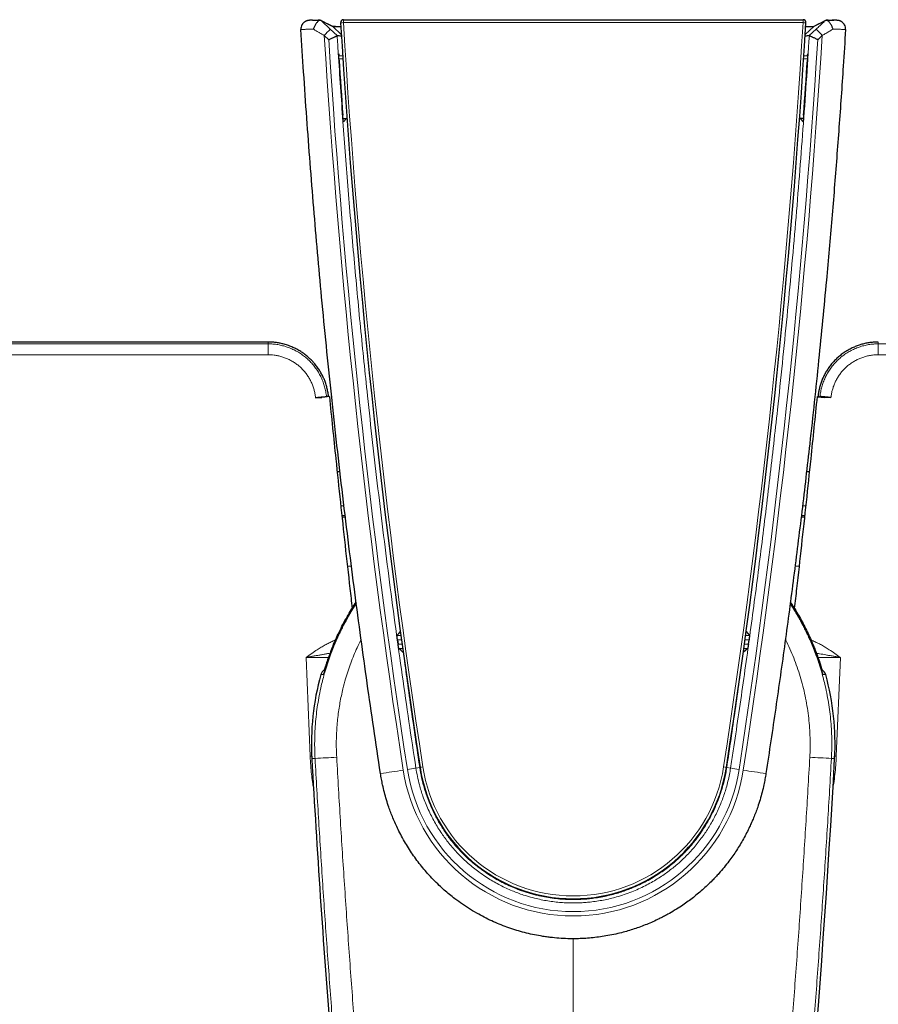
# Model space of a CAD drawing. Header units: millimetres. Extents: x 8 to 791, y 12 to 1717.
# Tile 16 of 256: x 386 to 445, y 788 to 857. Entities that reach past the tile are written whole.
import ezdxf

# ---------------------------------------------------------------- set-up
doc = ezdxf.new("R2010")
doc.units = ezdxf.units.MM

msp = doc.modelspace()

# ---------------------------------------------------------------- linework, layer by layer
at = {"color": 7, "linetype": 'Continuous', "lineweight": 30}
for p, q in [((408.133, 857.104), (440.166, 857.104)), ((441.929, 857.067), (441.784, 857.067)), ((407.389, 856.634), (407.985, 856.074)), ((440.91, 856.634), (440.313, 856.073)), ((441.266, 856.818), (440.91, 856.634)), ((407.694, 855.991), (407.694, 855.991)), ((440.606, 855.991), (440.605, 855.991)), ((408.078, 854.576), (407.812, 854.558)), ((440.487, 854.558), (440.221, 854.576)), ((408.105, 850.217), (408.376, 850.215)), ((408.337, 850.215), (408.126, 849.989)), ((440.194, 850.217), (439.923, 850.215)), ((440.173, 849.989), (439.962, 850.215)), ((406.188, 830.724), (406.605, 830.765)), ((406.605, 830.765), (406.632, 830.768)), ((441.694, 830.765), (441.667, 830.768)), ((442.111, 830.724), (441.694, 830.765)), ((407.691, 825.604), (407.889, 825.604)), ((440.412, 825.604), (440.608, 825.604)), ((408.256, 822.501), (408.023, 822.501)), ((440.276, 822.501), (440.045, 822.502)), ((411.898, 813.857), (411.94, 813.551)), ((436.359, 813.551), (436.401, 813.857)), ((407.268, 813.106), (407.263, 813.094)), ((407.28, 813.136), (407.269, 813.106)), ((407.521, 813.594), (407.507, 813.561)), ((407.521, 813.594), (407.521, 813.594)), ((440.788, 813.57), (440.778, 813.594)), ((440.779, 813.594), (440.778, 813.594)), ((441.03, 813.106), (441.013, 813.148)), ((441.032, 813.104), (441.031, 813.106)), ((407.084, 812.465), (407.064, 812.409)), ((407.151, 812.672), (407.151, 812.672)), ((441.148, 812.672), (441.148, 812.672)), ((441.149, 812.673), (441.167, 812.611)), ((441.238, 812.402), (441.21, 812.479)), ((406.552, 811.437), (406.552, 811.437)), ((441.747, 811.437), (441.747, 811.437))]:
    msp.add_line(p, q, dxfattribs=at)
at = {"color": 8, "linetype": 'Continuous', "lineweight": 0}
for p, q in [((408.133, 857.104), (408.133, 856.902)), ((440.166, 856.902), (408.133, 856.902)), ((440.166, 857.104), (440.166, 856.902)), ((407.208, 856.447), (407.694, 855.991)), ((407.413, 856.611), (407.951, 856.611)), ((440.347, 856.611), (440.886, 856.611)), ((440.605, 855.991), (441.091, 856.447)), ((407.109, 855.711), (406.797, 856.005)), ((441.502, 856.005), (441.19, 855.711)), ((408.091, 854.386), (407.823, 854.368)), ((440.476, 854.368), (440.208, 854.386)), ((406.185, 830.755), (406.188, 830.724)), ((442.114, 830.755), (442.111, 830.724)), ((407.947, 823.198), (408.171, 823.199)), ((440.129, 823.199), (440.352, 823.198)), ((408.266, 822.422), (408.032, 822.421)), ((440.268, 822.422), (440.035, 822.422)), ((408.69, 819.005), (408.408, 819.005)), ((439.891, 819.005), (439.61, 819.005)), ((411.86, 814.157), (412.14, 814.157)), ((412.18, 813.857), (411.898, 813.857)), ((436.401, 813.857), (436.12, 813.857)), ((436.16, 814.157), (436.439, 814.157)), ((407.507, 813.56), (407.521, 813.594)), ((411.94, 813.551), (412.221, 813.551)), ((412.264, 813.251), (411.984, 813.251)), ((436.315, 813.251), (436.034, 813.251)), ((436.076, 813.551), (436.359, 813.551)), ((440.789, 813.57), (440.778, 813.594)), ((405.524, 812.631), (405.814, 805.747)), ((442.775, 812.631), (442.485, 805.747)), ((405.919, 805.751), (405.814, 805.747)), ((406.154, 805.596), (405.928, 805.583)), ((442.145, 805.596), (442.371, 805.583)), ((442.38, 805.751), (442.485, 805.747)), ((413.183, 804.922), (413.446, 804.963)), ((435.116, 804.922), (434.853, 804.963)), ((424.15, 793.018), (424.15, 770.197))]:
    msp.add_line(p, q, dxfattribs=at)
at = {"color": 7, "linetype": 'Continuous', "lineweight": 30, "flags": 128}
for points in [[(406.552, 857.066), (406.572, 857.055), (406.71, 856.984), (406.986, 856.842), (407.389, 856.634)], [(440.91, 856.634), (440.944, 856.652), (441.082, 856.723), (441.358, 856.865), (441.748, 857.066)], [(405.279, 856.806), (405.262, 856.78), (405.242, 856.745)], [(407.389, 856.634), (407.355, 856.652), (407.217, 856.723), (407.033, 856.818)], [(407.993, 855.954), (407.97, 855.957), (407.898, 855.966), (407.826, 855.975), (407.757, 855.983), (407.694, 855.991)], [(440.605, 855.991), (440.593, 855.99), (440.521, 855.981), (440.449, 855.972), (440.377, 855.963), (440.306, 855.954), (440.305, 855.954)], [(407.153, 830.82), (406.832, 830.788), (406.632, 830.768)], [(411.86, 814.157), (411.985, 814.3), (412.103, 814.436)], [(436.197, 814.435), (436.314, 814.3), (436.439, 814.157)], [(412.304, 812.973), (412.149, 813.108), (411.984, 813.251)], [(436.315, 813.251), (436.151, 813.108), (435.995, 812.973)], [(407.13, 812.6), (407.132, 812.607), (407.15, 812.673)]]:
    msp.add_lwpolyline(points, dxfattribs=at)
at = {"color": 8, "linetype": 'Continuous', "lineweight": 0, "flags": 128}
for points in [[(443.021, 856.804), (443.037, 856.78), (443.057, 856.746)], [(406.761, 811.515), (406.754, 811.499), (406.732, 811.438)], [(441.539, 811.515), (441.545, 811.499), (441.567, 811.438)]]:
    msp.add_lwpolyline(points, dxfattribs=at)
at = {"color": 7, "linetype": 'Continuous', "lineweight": 30}
for centre, radius, start, end in [((408.133, 856.904), 0.2, 90, 183.45489), ((975.505, 891.158), 568.605, 183.45489, 188.71871), ((-127.206, 891.158), 568.605, 351.28129, 356.54511), ((440.166, 856.904), 0.2, 356.54511, 90), ((405.769, 856.458), 0.6, 151.4113, 183.48327), ((442.53, 856.458), 0.6, 356.51673, 28.59909), ((424.15, 806.604), 18.05, 146.94714, 160.35412), ((424.15, 806.604), 18.05, 19.64584, 33.03624), ((407.033, 811.304), 0.5, 112.18783, 164.61324), ((441.266, 811.304), 0.5, 15.37589, 67.74985), ((424.15, 806.604), 18.25, 164.64479, 183.20743), ((424.15, 806.604), 18.25, 356.79257, 15.3552), ((1289.101, 855.075), 884.558, 183.20743, 184.459042), ((-440.802, 855.075), 884.558, 353.538066, 356.79257), ((424.15, 806.604), 10.803, 188.71871, 351.28129)]:
    msp.add_arc(centre, radius, start, end, dxfattribs=at)
at = {"color": 8, "linetype": 'Continuous', "lineweight": 0}
for centre, radius, start, end in [((407.837, 860.989), 4.098, 271.35841, 274.15299), ((975.505, 891.155), 568.405, 183.45489, 188.71871), ((-127.206, 891.155), 568.405, 351.28129, 356.54511), ((440.462, 860.989), 4.098, 265.84701, 268.64159), ((388.748, 873.172), 24.909, 316.43448, 317.82339), ((459.551, 873.172), 24.909, 222.17661, 223.56552), ((975.505, 891.161), 569.793, 183.53744, 188.72044), ((975.505, 891.196), 569.502, 183.57229, 188.72303), ((-127.206, 891.196), 569.502, 351.27697, 356.42771), ((-127.206, 891.161), 569.793, 351.27956, 356.46256), ((267.249, 833.856), 135.641, 359.95133, 0.27192), ((581.05, 833.856), 135.641, 179.72808, 180.04867), ((407.321, 813.067), 0.0661, 89.75, 143.7442), ((440.978, 813.067), 0.066, 36.12212, 90.26927), ((402.57, 890.352), 84.832, 272.42152, 273.4406), ((445.729, 890.352), 84.832, 266.5594, 267.57848), ((405.056, 849.297), 45.11, 277.209, 279.23871), ((424.15, 806.591), 11.989, 188.72044, 351.27956), ((410.12, 821.934), 17.285, 278.2165, 280.20807), ((424.15, 806.6), 11.694, 188.72303, 351.27697), ((413.549, 804.986), 0.105, 192.60366, 229.47106), ((412.993, 809.071), 4.132, 276.64137, 279.40977), ((424.15, 806.602), 10.603, 188.71871, 351.28129), ((435.306, 809.071), 4.132, 260.59023, 263.35863), ((434.75, 804.986), 0.105, 310.52894, 347.39634), ((438.179, 821.934), 17.285, 259.79193, 261.7835), ((443.243, 849.297), 45.11, 260.76129, 262.791)]:
    msp.add_arc(centre, radius, start, end, dxfattribs=at)
at = {"color": 7, "linetype": 'Continuous', "lineweight": 30}
for centre, major_axis, ratio, start_param, end_param in [((975.505, 963.852), (0, 582.487), 0.992182, 1.759271, 1.759546), ((980.513, 891.158), (573.871, 0), 0.999962, 3.205881, 3.212615), ((-132.214, 891.158), (573.871, 0), 0.999962, 6.212163, 6.218897), ((-127.206, 963.852), (0, 582.487), 0.992182, 4.523639, 4.523914)]:
    msp.add_ellipse(centre, major_axis=major_axis, ratio=ratio, start_param=start_param, end_param=end_param, dxfattribs=at)
for points, knots in [([(405.974, 857.064), (405.972, 857.064), (405.951, 857.064), (405.917, 857.063), (405.872, 857.062), (405.832, 857.062), (405.797, 857.061), (405.77, 857.06), (405.748, 857.059), (405.73, 857.058), (405.712, 857.056), (405.693, 857.054), (405.669, 857.05), (405.639, 857.045), (405.601, 857.035), (405.557, 857.02), (405.51, 857), (405.462, 856.975), (405.414, 856.943), (405.368, 856.906), (405.325, 856.863), (405.286, 856.815), (405.259, 856.776), (405.246, 856.751), (405.243, 856.745)], [0, 0, 0, 0, 0.007004, 0.078276, 0.150906, 0.22536, 0.302555, 0.385626, 0.439628, 0.476129, 0.498819, 0.520989, 0.543374, 0.569671, 0.603037, 0.643074, 0.686159, 0.731824, 0.779753, 0.829261, 0.879811, 0.93105, 0.982755, 1, 1, 1, 1]), ([(405.974, 857.064), (405.972, 857.064), (405.951, 857.064), (405.917, 857.063), (405.872, 857.062), (405.832, 857.062), (405.797, 857.061), (405.77, 857.06), (405.748, 857.059), (405.73, 857.058), (405.712, 857.056), (405.693, 857.054), (405.669, 857.05), (405.648, 857.047), (405.635, 857.043), (405.631, 857.042)], [0, 0, 0, 0, 0.01213, 0.135301, 0.260817, 0.389485, 0.522891, 0.666453, 0.759777, 0.822858, 0.862069, 0.900384, 0.939067, 0.984514, 1, 1, 1, 1]), ([(405.983, 857.064), (405.983, 857.064), (406.014, 857.064), (406.098, 857.065), (406.226, 857.066), (406.367, 857.067), (406.465, 857.067), (406.515, 857.067)], [0, 0, 0, 0, 0.00478, 0.261247, 0.525133, 0.759761, 1, 1, 1, 1]), ([(406.515, 857.067), (406.501, 857.066), (406.472, 857.063), (406.423, 857.039), (406.371, 857.001), (406.318, 856.95), (406.263, 856.885), (406.21, 856.808), (406.158, 856.722), (406.112, 856.632), (406.073, 856.541), (406.05, 856.48), (406.04, 856.447), (406.039, 856.445)], [0, 0, 0, 0, 0.097384, 0.197672, 0.29503, 0.395073, 0.495037, 0.597737, 0.700696, 0.806516, 0.898405, 0.992252, 1, 1, 1, 1]), ([(406.515, 857.067), (406.465, 857.067), (406.416, 857.067), (406.37, 857.067), (406.37, 857.067)], [0, 0, 0, 0, 0.988119, 1, 1, 1, 1]), ([(406.515, 857.067), (406.523, 857.067), (406.541, 857.066), (406.55, 857.066), (406.551, 857.066), (406.552, 857.066)], [0, 0, 0, 0, 0.404757, 0.822514, 1, 1, 1, 1]), ([(441.748, 857.066), (441.749, 857.066), (441.752, 857.066), (441.767, 857.067), (441.78, 857.067), (441.784, 857.067)], [0, 0, 0, 0, 0.405877, 0.822432, 1, 1, 1, 1]), ([(442.26, 856.445), (442.259, 856.447), (442.249, 856.479), (442.226, 856.54), (442.187, 856.63), (442.141, 856.721), (442.09, 856.807), (442.036, 856.884), (441.982, 856.949), (441.928, 857.001), (441.877, 857.039), (441.828, 857.063), (441.799, 857.066), (441.784, 857.067)], [0, 0, 0, 0, 0.007748, 0.09964, 0.193485, 0.296452, 0.402263, 0.502239, 0.604927, 0.702301, 0.802328, 0.899731, 1, 1, 1, 1]), ([(441.784, 857.067), (441.833, 857.067), (441.93, 857.067), (442.071, 857.066), (442.2, 857.065), (442.285, 857.064), (442.318, 857.064), (442.319, 857.064)], [0, 0, 0, 0, 0.232603, 0.470765, 0.725019, 0.986623, 1, 1, 1, 1]), ([(442.22, 857.065), (442.214, 857.065), (442.208, 857.065), (442.2, 857.065), (442.199, 857.065)], [0, 0, 0, 0, 0.918945, 1, 1, 1, 1]), ([(442.321, 857.064), (442.316, 857.064), (442.293, 857.064), (442.261, 857.064), (442.233, 857.065), (442.226, 857.065)], [0, 0, 0, 0, 0.1860084, 0.8027655, 1, 1, 1, 1]), ([(442.668, 857.042), (442.661, 857.044), (442.644, 857.048), (442.622, 857.052), (442.601, 857.054), (442.585, 857.056), (442.57, 857.058), (442.556, 857.058), (442.54, 857.059), (442.519, 857.06), (442.491, 857.061), (442.453, 857.062), (442.41, 857.063), (442.366, 857.063), (442.334, 857.064), (442.321, 857.064)], [0, 0, 0, 0, 0.034439, 0.073627, 0.108014, 0.142012, 0.179321, 0.224473, 0.285199, 0.378499, 0.517596, 0.645928, 0.782213, 0.9115, 1, 1, 1, 1]), ([(443.056, 856.745), (443.05, 856.755), (443.036, 856.783), (443.006, 856.824), (442.969, 856.868), (442.929, 856.907), (442.887, 856.941), (442.844, 856.97), (442.8, 856.995), (442.757, 857.014), (442.716, 857.029), (442.679, 857.04), (442.647, 857.047), (442.622, 857.052), (442.601, 857.054), (442.585, 857.056), (442.57, 857.058), (442.556, 857.058), (442.54, 857.059), (442.519, 857.06), (442.491, 857.061), (442.453, 857.062), (442.41, 857.063), (442.367, 857.063), (442.337, 857.064), (442.326, 857.064)], [0, 0, 0, 0, 0.0294635, 0.0785621, 0.1264318, 0.1730051, 0.2181804, 0.2618112, 0.303681, 0.3434452, 0.3804825, 0.4136404, 0.4415627, 0.4645195, 0.4846635, 0.5045792, 0.5264353, 0.5528853, 0.5884588, 0.6431145, 0.7245978, 0.7997751, 0.8796118, 0.9553482, 1, 1, 1, 1]), ([(410.717, 804.544), (410.557, 805.599), (410.239, 807.696), (409.785, 810.838), (409.345, 813.995), (408.92, 817.18), (408.498, 820.489), (408.083, 823.898), (407.675, 827.429), (407.294, 830.92), (406.939, 834.368), (406.62, 837.661), (406.328, 840.866), (406.061, 843.987), (405.81, 847.113), (405.575, 850.271), (405.36, 853.374), (405.231, 855.434), (405.17, 856.422)], [0, 0, 0, 0, 0.061311, 0.121906, 0.182501, 0.244537, 0.306573, 0.374248, 0.441926, 0.510934, 0.576059, 0.641183, 0.70112, 0.761057, 0.821221, 0.881386, 0.943082, 1, 1, 1, 1]), ([(407.573, 856.628), (407.541, 856.629), (407.468, 856.63), (407.401, 856.632), (407.393, 856.633), (407.389, 856.634)], [0, 0, 0, 0, 0.279229, 0.638993, 1, 1, 1, 1]), ([(407.415, 856.632), (407.435, 856.631), (407.475, 856.63), (407.594, 856.628), (407.753, 856.626), (407.875, 856.625), (407.949, 856.624), (407.95, 856.624)], [0, 0, 0, 0, 0.239315, 0.492372, 0.745062, 0.996779, 1, 1, 1, 1]), ([(443.129, 856.422), (443.076, 855.569), (442.935, 853.297), (442.678, 849.606), (442.352, 845.351), (442.053, 841.795), (441.777, 838.727), (441.533, 836.144), (441.252, 833.313), (440.953, 830.44), (440.654, 827.712), (440.364, 825.17), (440.087, 822.833), (439.803, 820.519), (439.513, 818.229), (439.214, 815.943), (438.907, 813.661), (438.59, 811.38), (438.263, 809.1), (437.928, 806.821), (437.697, 805.303), (437.582, 804.544)], [0, 0, 0, 0, 0.049097, 0.130888, 0.21268, 0.294359, 0.336023, 0.389742, 0.443461, 0.4996, 0.555739, 0.601213, 0.646687, 0.690967, 0.735248, 0.779367, 0.823486, 0.867613, 0.911739, 0.95587, 1, 1, 1, 1]), ([(440.348, 856.624), (440.35, 856.624), (440.425, 856.625), (440.548, 856.626), (440.706, 856.628), (440.824, 856.63), (440.865, 856.631), (440.884, 856.632)], [0, 0, 0, 0, 0.006186, 0.257261, 0.509159, 0.761305, 1, 1, 1, 1]), ([(407.109, 855.711), (407.111, 855.712), (407.139, 855.725), (407.194, 855.751), (407.277, 855.79), (407.362, 855.831), (407.444, 855.87), (407.517, 855.905), (407.578, 855.934), (407.628, 855.958), (407.664, 855.976), (407.688, 855.988), (407.692, 855.99), (407.694, 855.991)], [0, 0, 0, 0, 0.006087, 0.09535, 0.186059, 0.293032, 0.402694, 0.502926, 0.605659, 0.702867, 0.80269, 0.899904, 1, 1, 1, 1]), ([(441.19, 855.711), (441.188, 855.712), (441.16, 855.726), (441.105, 855.751), (441.022, 855.791), (440.937, 855.831), (440.854, 855.87), (440.782, 855.905), (440.72, 855.934), (440.671, 855.958), (440.634, 855.976), (440.611, 855.988), (440.607, 855.99), (440.606, 855.991)], [0, 0, 0, 0, 0.006088, 0.096078, 0.186064, 0.294394, 0.4027, 0.504197, 0.605665, 0.704192, 0.802694, 0.901353, 1, 1, 1, 1]), ([(407.828, 854.291), (407.826, 854.312), (407.824, 854.353), (407.82, 854.411), (407.817, 854.465), (407.814, 854.521), (407.811, 854.575), (407.808, 854.63), (407.806, 854.676), (407.805, 854.706), (407.805, 854.72), (407.806, 854.718), (407.806, 854.717)], [0, 0, 0, 0, 0.068367, 0.139151, 0.207438, 0.27736, 0.375664, 0.476759, 0.611502, 0.750065, 0.874001, 1, 1, 1, 1]), ([(440.493, 854.717), (440.493, 854.718), (440.494, 854.72), (440.494, 854.695), (440.492, 854.654), (440.49, 854.606), (440.487, 854.55), (440.484, 854.496), (440.481, 854.439), (440.477, 854.373), (440.473, 854.322), (440.472, 854.291)], [0, 0, 0, 0, 0.16208, 0.328888, 0.45129, 0.576662, 0.665531, 0.756521, 0.82652, 0.898356, 1, 1, 1, 1]), ([(408.126, 849.989), (408.126, 849.99), (408.125, 849.994), (408.121, 850.024), (408.117, 850.067), (408.113, 850.113), (408.109, 850.165), (408.105, 850.217), (408.101, 850.271), (408.097, 850.325), (408.093, 850.381), (408.09, 850.417), (408.089, 850.436)], [0, 0, 0, 0, 0.164364, 0.333514, 0.444464, 0.557942, 0.642483, 0.729131, 0.798009, 0.868764, 0.933415, 1, 1, 1, 1]), ([(440.21, 850.436), (440.209, 850.417), (440.206, 850.379), (440.202, 850.323), (440.198, 850.269), (440.194, 850.215), (440.19, 850.163), (440.185, 850.109), (440.181, 850.061), (440.177, 850.021), (440.174, 849.993), (440.173, 849.99), (440.173, 849.989)], [0, 0, 0, 0, 0.067267, 0.136728, 0.203974, 0.273053, 0.359821, 0.449083, 0.567666, 0.68959, 0.842762, 1, 1, 1, 1]), ([(402.886, 834.628), (402.601, 834.628), (402.023, 834.628), (401.142, 834.628), (400.236, 834.628), (399.305, 834.628), (398.349, 834.628), (397.367, 834.628), (396.325, 834.628), (395.22, 834.628), (394.052, 834.627), (392.854, 834.627), (391.624, 834.627), (390.364, 834.627), (389.074, 834.627), (387.752, 834.627), (386.4, 834.626), (385.017, 834.626), (383.613, 834.626), (382.186, 834.626), (380.739, 834.626), (379.261, 834.625), (377.745, 834.625), (376.189, 834.625), (374.594, 834.624), (372.968, 834.624), (371.311, 834.624), (369.634, 834.623), (367.937, 834.623), (366.22, 834.623), (364.474, 834.622), (362.686, 834.622), (360.855, 834.621), (358.981, 834.621), (357.077, 834.621), (355.142, 834.62), (353.176, 834.619), (351.179, 834.619), (349.837, 834.619), (349.161, 834.618)], [0, 0, 0, 0, 0.015917, 0.032305, 0.049166, 0.066499, 0.084303, 0.10258, 0.121329, 0.142497, 0.164237, 0.186548, 0.20943, 0.232883, 0.256908, 0.281503, 0.306669, 0.332407, 0.358716, 0.385111, 0.412056, 0.439553, 0.467601, 0.496724, 0.526419, 0.556685, 0.587522, 0.618931, 0.650334, 0.682289, 0.714795, 0.747851, 0.782151, 0.817024, 0.852471, 0.888493, 0.925088, 0.962257, 1, 1, 1, 1]), ([(407.094, 830.814), (407.087, 830.886), (407.069, 831.047), (407.02, 831.303), (406.948, 831.585), (406.858, 831.858), (406.753, 832.118), (406.635, 832.362), (406.495, 832.608), (406.331, 832.855), (406.154, 833.086), (405.968, 833.298), (405.776, 833.49), (405.566, 833.674), (405.336, 833.848), (405.088, 834.01), (404.82, 834.159), (404.535, 834.292), (404.232, 834.407), (403.941, 834.493), (403.667, 834.555), (403.412, 834.596), (403.151, 834.623), (402.975, 834.627), (402.886, 834.628)], [0, 0, 0, 0, 0.03458, 0.078383, 0.125231, 0.174989, 0.216768, 0.260185, 0.305665, 0.353306, 0.402912, 0.44557, 0.489238, 0.533942, 0.580129, 0.627817, 0.676983, 0.727586, 0.77957, 0.832868, 0.873666, 0.915135, 0.957251, 1, 1, 1, 1]), ([(445.413, 834.628), (445.316, 834.626), (445.122, 834.622), (444.834, 834.59), (444.551, 834.539), (444.274, 834.47), (444.005, 834.384), (443.727, 834.276), (443.444, 834.141), (443.16, 833.979), (442.894, 833.799), (442.646, 833.602), (442.417, 833.388), (442.206, 833.16), (442.014, 832.919), (441.841, 832.668), (441.689, 832.41), (441.558, 832.146), (441.448, 831.877), (441.356, 831.603), (441.285, 831.328), (441.233, 831.065), (441.213, 830.893), (441.205, 830.814)], [0, 0, 0, 0, 0.04682, 0.093327, 0.139503, 0.185317, 0.230726, 0.275687, 0.328984, 0.381502, 0.433186, 0.484, 0.534139, 0.584108, 0.63369, 0.682632, 0.730699, 0.777855, 0.824639, 0.870984, 0.916748, 0.961802, 1, 1, 1, 1]), ([(406.185, 830.755), (406.228, 830.76), (406.313, 830.769), (406.439, 830.779), (406.558, 830.791), (406.667, 830.8), (406.764, 830.808), (406.845, 830.815), (406.909, 830.819), (406.936, 830.82), (406.95, 830.82)], [0, 0, 0, 0, 0.124787, 0.249393, 0.374194, 0.499265, 0.624645, 0.749863, 0.874877, 1, 1, 1, 1]), ([(407.095, 830.814), (407.094, 830.816), (407.091, 830.818), (407.072, 830.821), (407.043, 830.822), (407.003, 830.822), (406.968, 830.821), (406.95, 830.82)], [0, 0, 0, 0, 0.217194, 0.411539, 0.606418, 0.802933, 1, 1, 1, 1]), ([(407.153, 830.82), (407.3, 829.373), (407.549, 826.92), (407.916, 823.465), (408.245, 820.452), (408.52, 817.984), (408.688, 816.52), (408.741, 816.06)], [0, 0, 0, 0, 0.293988, 0.498121, 0.702255, 0.906385, 1, 1, 1, 1]), ([(441.146, 830.82), (440.999, 829.373), (440.75, 826.92), (440.383, 823.465), (440.054, 820.452), (439.779, 817.983), (439.611, 816.519), (439.558, 816.059)], [0, 0, 0, 0, 0.293973, 0.4980956, 0.7022182, 0.9063381, 1, 1, 1, 1]), ([(441.146, 830.82), (441.243, 830.81), (441.417, 830.793), (441.591, 830.775), (441.667, 830.768)], [0, 0, 0, 0, 0.558964, 1, 1, 1, 1]), ([(442.114, 830.756), (442.071, 830.76), (441.985, 830.769), (441.859, 830.779), (441.74, 830.791), (441.631, 830.8), (441.535, 830.808), (441.454, 830.815), (441.389, 830.819), (441.363, 830.82), (441.349, 830.82)], [0, 0, 0, 0, 0.125087, 0.250064, 0.375306, 0.500699, 0.625723, 0.750502, 0.875157, 1, 1, 1, 1]), ([(407.28, 813.135), (407.335, 813.274), (407.45, 813.563), (407.655, 814.03), (407.894, 814.537), (408.167, 815.069), (408.454, 815.585), (408.736, 816.059), (408.929, 816.354), (409.016, 816.488)], [0, 0, 0, 0, 0.119283, 0.247232, 0.405271, 0.563351, 0.721389, 0.873837, 1, 1, 1, 1]), ([(409.023, 816.429), (408.978, 816.359), (408.866, 816.187), (408.696, 815.909), (408.51, 815.594), (408.331, 815.276), (408.158, 814.953), (407.993, 814.627), (407.834, 814.299), (407.682, 813.967), (407.582, 813.74), (407.534, 813.624), (407.532, 813.619)], [0, 0, 0, 0, 0.078576, 0.193017, 0.307575, 0.422319, 0.537328, 0.652565, 0.766487, 0.880957, 0.995833, 1, 1, 1, 1]), ([(440.753, 813.652), (440.719, 813.73), (440.638, 813.921), (440.502, 814.22), (440.344, 814.55), (440.181, 814.875), (440.011, 815.196), (439.834, 815.514), (439.651, 815.83), (439.465, 816.135), (439.338, 816.333), (439.276, 816.429)], [0, 0, 0, 0, 0.08109, 0.197503, 0.31357, 0.429151, 0.544058, 0.659504, 0.775643, 0.891594, 1, 1, 1, 1]), ([(439.284, 816.487), (439.363, 816.367), (439.536, 816.102), (439.788, 815.682), (440.044, 815.23), (440.287, 814.77), (440.517, 814.303), (440.716, 813.868), (440.881, 813.483), (440.972, 813.254), (441.015, 813.147)], [0, 0, 0, 0, 0.1142299, 0.2515431, 0.3888291, 0.5271409, 0.6654806, 0.8037927, 0.9079816, 1, 1, 1, 1]), ([(411.898, 813.857), (411.896, 813.874), (411.891, 813.908), (411.885, 813.958), (411.878, 814.004), (411.873, 814.047), (411.868, 814.084), (411.864, 814.114), (411.862, 814.137), (411.86, 814.153), (411.86, 814.156), (411.86, 814.157)], [0, 0, 0, 0, 0.109256, 0.21851, 0.327787, 0.437061, 0.545868, 0.65467, 0.762509, 0.870345, 1, 1, 1, 1]), ([(436.439, 814.157), (436.439, 814.156), (436.439, 814.154), (436.438, 814.141), (436.436, 814.12), (436.432, 814.092), (436.428, 814.057), (436.422, 814.017), (436.416, 813.972), (436.409, 813.918), (436.404, 813.879), (436.401, 813.857)], [0, 0, 0, 0, 0.1067689, 0.2135395, 0.3202872, 0.4270388, 0.534232, 0.6414297, 0.7495678, 0.8577093, 1, 1, 1, 1]), ([(407.263, 813.092), (407.234, 813.016), (407.174, 812.862), (407.091, 812.636), (407.013, 812.416), (406.943, 812.213), (406.889, 812.052), (406.862, 811.969), (406.853, 811.941)], [0, 0, 0, 0, 0.173435, 0.357085, 0.540154, 0.722172, 0.904786, 1, 1, 1, 1]), ([(407.082, 812.461), (407.099, 812.509), (407.141, 812.625), (407.213, 812.822), (407.293, 813.031), (407.371, 813.228), (407.44, 813.4), (407.486, 813.511), (407.507, 813.56)], [0, 0, 0, 0, 0.140973, 0.345086, 0.548669, 0.708854, 0.869289, 1, 1, 1, 1]), ([(411.984, 813.251), (411.984, 813.252), (411.983, 813.254), (411.981, 813.268), (411.978, 813.288), (411.974, 813.317), (411.968, 813.351), (411.963, 813.392), (411.956, 813.437), (411.949, 813.49), (411.943, 813.529), (411.94, 813.551)], [0, 0, 0, 0, 0.1067489, 0.2134994, 0.3202265, 0.4269576, 0.5341417, 0.6413304, 0.7494782, 0.8576293, 1, 1, 1, 1]), ([(436.359, 813.551), (436.357, 813.534), (436.352, 813.5), (436.345, 813.451), (436.338, 813.404), (436.332, 813.362), (436.327, 813.325), (436.322, 813.294), (436.319, 813.272), (436.316, 813.255), (436.315, 813.253), (436.315, 813.251)], [0, 0, 0, 0, 0.10927, 0.218538, 0.327829, 0.437116, 0.54594, 0.654759, 0.762603, 0.870444, 1, 1, 1, 1]), ([(441.211, 812.476), (441.196, 812.518), (441.157, 812.63), (441.086, 812.822), (441.006, 813.031), (440.928, 813.228), (440.858, 813.403), (440.811, 813.517), (440.789, 813.57)], [0, 0, 0, 0, 0.127532, 0.332865, 0.537666, 0.698809, 0.860203, 1, 1, 1, 1]), ([(441.032, 813.104), (441.062, 813.025), (441.123, 812.866), (441.208, 812.636), (441.286, 812.416), (441.356, 812.213), (441.409, 812.053), (441.436, 811.971), (441.445, 811.944)], [0, 0, 0, 0, 0.181893, 0.3643, 0.546129, 0.726915, 0.908292, 1, 1, 1, 1]), ([(407.057, 812.389), (407.053, 812.379), (407.037, 812.334), (407.011, 812.259), (406.978, 812.163), (406.948, 812.074), (406.92, 811.991), (406.894, 811.913), (406.87, 811.839), (406.848, 811.772), (406.828, 811.711), (406.811, 811.658), (406.795, 811.612), (406.783, 811.575), (406.774, 811.548), (406.768, 811.529), (406.764, 811.518), (406.762, 811.513), (406.762, 811.514), (406.762, 811.514)], [0, 0, 0, 0, 0.0209885, 0.0948167, 0.1678629, 0.239987, 0.3089234, 0.3800139, 0.4510543, 0.5217486, 0.5917952, 0.6608385, 0.7284346, 0.7939827, 0.8494928, 0.9011466, 0.9494052, 0.9902986, 1, 1, 1, 1]), ([(441.537, 811.514), (441.537, 811.514), (441.538, 811.513), (441.536, 811.516), (441.533, 811.525), (441.528, 811.54), (441.52, 811.563), (441.51, 811.593), (441.497, 811.631), (441.482, 811.678), (441.464, 811.732), (441.444, 811.793), (441.422, 811.861), (441.397, 811.936), (441.37, 812.016), (441.342, 812.101), (441.311, 812.191), (441.278, 812.286), (441.255, 812.354), (441.241, 812.392), (441.24, 812.396)], [0, 0, 0, 0, 0.001734, 0.037581, 0.080191, 0.129495, 0.184667, 0.238152, 0.299495, 0.363794, 0.430366, 0.498584, 0.567971, 0.638147, 0.708792, 0.779631, 0.850429, 0.92048, 0.992899, 1, 1, 1, 1]), ([(406.855, 811.947), (406.848, 811.925), (406.832, 811.878), (406.811, 811.812), (406.795, 811.763), (406.787, 811.74), (406.786, 811.736)], [0, 0, 0, 0, 0.2737516, 0.6025628, 0.9309713, 1, 1, 1, 1]), ([(441.512, 811.739), (441.511, 811.743), (441.503, 811.766), (441.488, 811.815), (441.466, 811.88), (441.451, 811.928), (441.444, 811.949)], [0, 0, 0, 0, 0.065254, 0.391963, 0.721775, 1, 1, 1, 1]), ([(437.582, 804.544), (437.56, 804.412), (437.518, 804.148), (437.429, 803.709), (437.317, 803.229), (437.173, 802.711), (437.022, 802.24), (436.87, 801.816), (436.729, 801.459), (436.587, 801.126), (436.428, 800.777), (436.239, 800.392), (436.016, 799.976), (435.78, 799.571), (435.534, 799.179), (435.276, 798.799), (434.988, 798.401), (434.664, 797.99), (434.35, 797.622), (434.073, 797.318), (433.807, 797.041), (433.501, 796.741), (433.152, 796.422), (432.796, 796.118), (432.434, 795.829), (432.065, 795.556), (431.661, 795.276), (431.22, 794.995), (430.802, 794.752), (430.439, 794.557), (430.097, 794.383), (429.709, 794.201), (429.274, 794.016), (428.838, 793.847), (428.4, 793.694), (427.962, 793.558), (427.488, 793.428), (426.979, 793.309), (426.446, 793.207), (425.922, 793.128), (425.408, 793.07), (424.893, 793.032), (424.345, 793.013), (423.766, 793.016), (423.156, 793.047), (422.636, 793.097), (422.208, 793.153), (421.795, 793.218), (421.31, 793.311), (420.756, 793.442), (420.208, 793.595), (419.664, 793.772), (419.126, 793.973), (418.594, 794.198), (418.072, 794.445), (417.536, 794.728), (416.989, 795.049), (416.433, 795.412), (415.946, 795.766), (415.522, 796.101), (415.158, 796.412), (414.779, 796.757), (414.391, 797.141), (414.01, 797.552), (413.657, 797.964), (413.331, 798.375), (413.022, 798.798), (412.727, 799.237), (412.446, 799.69), (412.182, 800.158), (411.952, 800.607), (411.752, 801.033), (411.584, 801.425), (411.432, 801.81), (411.28, 802.231), (411.129, 802.701), (410.985, 803.22), (410.871, 803.701), (410.782, 804.143), (410.739, 804.411), (410.717, 804.544)], [0, 0, 0, 0, 0.010418, 0.020835, 0.034797, 0.048764, 0.062725, 0.073254, 0.083783, 0.092592, 0.101402, 0.113661, 0.125924, 0.138183, 0.150081, 0.161982, 0.17388, 0.188288, 0.202696, 0.211506, 0.220315, 0.232574, 0.244837, 0.257096, 0.268994, 0.280895, 0.292793, 0.307201, 0.321609, 0.330418, 0.339227, 0.351486, 0.363748, 0.376007, 0.387905, 0.399806, 0.411703, 0.426111, 0.440519, 0.453915, 0.467321, 0.480727, 0.494123, 0.509957, 0.5258, 0.541635, 0.550529, 0.559423, 0.574173, 0.588936, 0.603699, 0.618449, 0.633412, 0.648387, 0.663363, 0.678326, 0.69553, 0.712744, 0.729948, 0.742367, 0.754789, 0.767208, 0.782218, 0.797229, 0.810823, 0.824427, 0.838031, 0.851625, 0.865555, 0.879491, 0.893421, 0.904779, 0.916137, 0.926564, 0.936992, 0.950966, 0.964947, 0.978922, 0.989461, 1, 1, 1, 1])]:
    msp.add_open_spline(points, degree=3, knots=knots, dxfattribs=at)
at = {"color": 8, "linetype": 'Continuous', "lineweight": 0}
for points, knots in [([(406.552, 857.066), (406.577, 857.041), (406.629, 856.992), (406.722, 856.904), (406.83, 856.803), (406.953, 856.687), (407.08, 856.568), (407.165, 856.487), (407.208, 856.447)], [0, 0, 0, 0, 0.128072, 0.256851, 0.439001, 0.622658, 0.810655, 1, 1, 1, 1]), ([(441.091, 856.447), (441.132, 856.486), (441.216, 856.564), (441.341, 856.682), (441.465, 856.799), (441.575, 856.903), (441.669, 856.992), (441.721, 857.041), (441.748, 857.066)], [0, 0, 0, 0, 0.183059, 0.366109, 0.554648, 0.743148, 0.871238, 1, 1, 1, 1]), ([(406.039, 856.445), (405.997, 856.444), (405.902, 856.442), (405.766, 856.438), (405.632, 856.435), (405.513, 856.432), (405.409, 856.429), (405.323, 856.427), (405.254, 856.425), (405.206, 856.423), (405.175, 856.422), (405.171, 856.422), (405.17, 856.422)], [0, 0, 0, 0, 0.081725, 0.183638, 0.285875, 0.387788, 0.489713, 0.591962, 0.693887, 0.795817, 0.89807, 1, 1, 1, 1]), ([(406.797, 856.005), (406.743, 856.036), (406.634, 856.099), (406.471, 856.194), (406.308, 856.289), (406.163, 856.373), (406.075, 856.424), (406.039, 856.445)], [0, 0, 0, 0, 0.208978, 0.419373, 0.634357, 0.850995, 1, 1, 1, 1]), ([(442.26, 856.445), (442.22, 856.422), (442.139, 856.375), (442.014, 856.301), (441.885, 856.227), (441.756, 856.152), (441.628, 856.078), (441.544, 856.029), (441.502, 856.005)], [0, 0, 0, 0, 0.167229, 0.334465, 0.504978, 0.675496, 0.83742, 1, 1, 1, 1]), ([(443.129, 856.422), (443.128, 856.422), (443.124, 856.422), (443.093, 856.423), (443.045, 856.425), (442.976, 856.427), (442.89, 856.429), (442.786, 856.432), (442.667, 856.435), (442.533, 856.438), (442.397, 856.442), (442.302, 856.444), (442.26, 856.445)], [0, 0, 0, 0, 0.10193, 0.204183, 0.306113, 0.408038, 0.510287, 0.612212, 0.714125, 0.816362, 0.918275, 1, 1, 1, 1]), ([(407.694, 855.991), (407.719, 855.592), (407.794, 854.394), (407.926, 852.399), (408.095, 850.005), (408.274, 847.611), (408.463, 845.219), (408.662, 842.827), (408.871, 840.436), (409.09, 838.045), (409.319, 835.656), (409.559, 833.267), (409.838, 830.591), (410.163, 827.627), (410.538, 824.378), (410.932, 821.13), (411.344, 817.884), (411.775, 814.64), (412.225, 811.398), (412.692, 808.159), (413.02, 806.001), (413.183, 804.922)], [0, 0, 0, 0, 0.023354, 0.070062, 0.116772, 0.163484, 0.210195, 0.256911, 0.303626, 0.350346, 0.397066, 0.443789, 0.490513, 0.554179, 0.617845, 0.681515, 0.745199, 0.808886, 0.872586, 0.936292, 1, 1, 1, 1]), ([(435.116, 804.922), (435.176, 805.318), (435.357, 806.504), (435.652, 808.482), (435.996, 810.857), (436.33, 813.234), (436.654, 815.612), (436.968, 817.992), (437.272, 820.373), (437.565, 822.755), (437.849, 825.139), (438.123, 827.524), (438.418, 830.198), (438.731, 833.163), (439.055, 836.418), (439.361, 839.676), (439.648, 842.935), (439.916, 846.196), (440.166, 849.46), (440.398, 852.724), (440.536, 854.902), (440.606, 855.991)], [0, 0, 0, 0, 0.023354, 0.070064, 0.116773, 0.163485, 0.210196, 0.256912, 0.303627, 0.350347, 0.397066, 0.44379, 0.490513, 0.554178, 0.617845, 0.681521, 0.7452, 0.808887, 0.872586, 0.936292, 1, 1, 1, 1]), ([(402.889, 834.5), (400.755, 834.5), (394.356, 834.499), (383.689, 834.498), (371.536, 834.496), (360.03, 834.493), (352.79, 834.491), (349.17, 834.49)], [0, 0, 0, 0, 0.119134, 0.357401, 0.59567, 0.797835, 1, 1, 1, 1]), ([(402.886, 834.625), (402.887, 834.625), (402.887, 834.625), (402.887, 834.599), (402.888, 834.56), (402.888, 834.52), (402.889, 834.5)], [0, 0, 0, 0, 0.221777, 0.482209, 0.741795, 1, 1, 1, 1]), ([(406.95, 830.82), (406.95, 830.82), (406.939, 830.934), (406.906, 831.162), (406.828, 831.498), (406.723, 831.827), (406.591, 832.145), (406.432, 832.45), (406.248, 832.742), (406.04, 833.017), (405.81, 833.275), (405.558, 833.511), (405.285, 833.726), (404.996, 833.917), (404.694, 834.082), (404.381, 834.22), (404.06, 834.331), (403.731, 834.415), (403.424, 834.468), (403.143, 834.495), (402.973, 834.5), (402.889, 834.5), (402.889, 834.5)], [0, 0, 0, 0, 0.00001, 0.05725, 0.114695, 0.172138, 0.229376, 0.28662, 0.344067, 0.401514, 0.458757, 0.51632, 0.574094, 0.631873, 0.689442, 0.745833, 0.802417, 0.858997, 0.915383, 0.957687, 0.99999, 1, 1, 1, 1]), ([(441.349, 830.82), (441.349, 830.82), (441.36, 830.934), (441.393, 831.162), (441.471, 831.498), (441.576, 831.827), (441.708, 832.145), (441.867, 832.45), (442.051, 832.742), (442.259, 833.017), (442.489, 833.275), (442.741, 833.511), (443.014, 833.726), (443.303, 833.917), (443.605, 834.082), (443.918, 834.22), (444.239, 834.331), (444.568, 834.415), (444.875, 834.468), (445.156, 834.495), (445.326, 834.5), (445.41, 834.5), (445.41, 834.5)], [0, 0, 0, 0, 0.00001, 0.05725, 0.114695, 0.172138, 0.229376, 0.28662, 0.344067, 0.401514, 0.458757, 0.51632, 0.574094, 0.631873, 0.689442, 0.745833, 0.802417, 0.858997, 0.915383, 0.957687, 0.99999, 1, 1, 1, 1]), ([(445.413, 834.625), (445.413, 834.625), (445.412, 834.625), (445.412, 834.599), (445.411, 834.56), (445.411, 834.52), (445.41, 834.5)], [0, 0, 0, 0, 0.221777, 0.482209, 0.741795, 1, 1, 1, 1]), ([(445.41, 834.5), (447.544, 834.5), (453.943, 834.499), (464.61, 834.498), (476.763, 834.496), (488.269, 834.493), (495.509, 834.491), (499.129, 834.49)], [0, 0, 0, 0, 0.119134, 0.357401, 0.59567, 0.797835, 1, 1, 1, 1]), ([(349.175, 833.731), (352.795, 833.732), (360.034, 833.734), (371.54, 833.737), (383.692, 833.739), (394.358, 833.74), (400.757, 833.741), (402.89, 833.741)], [0, 0, 0, 0, 0.202165, 0.40433, 0.642598, 0.880866, 1, 1, 1, 1]), ([(402.89, 833.741), (402.958, 833.74), (403.095, 833.737), (403.322, 833.714), (403.571, 833.672), (403.839, 833.603), (404.1, 833.512), (404.354, 833.4), (404.6, 833.267), (404.834, 833.113), (405.055, 832.939), (405.259, 832.747), (405.446, 832.539), (405.615, 832.315), (405.764, 832.078), (405.894, 831.83), (406.001, 831.572), (406.086, 831.305), (406.15, 831.033), (406.173, 830.848), (406.185, 830.755)], [0, 0, 0, 0, 0.0420418, 0.0840848, 0.140638, 0.1973834, 0.2541351, 0.310697, 0.3681569, 0.4258262, 0.4834849, 0.5409302, 0.5982164, 0.6557057, 0.7131917, 0.7704732, 0.8277532, 0.885237, 0.9427205, 1, 1, 1, 1]), ([(445.409, 833.741), (445.341, 833.74), (445.204, 833.737), (444.977, 833.714), (444.728, 833.672), (444.46, 833.603), (444.199, 833.512), (443.945, 833.4), (443.699, 833.267), (443.465, 833.113), (443.244, 832.939), (443.04, 832.747), (442.853, 832.539), (442.684, 832.315), (442.535, 832.078), (442.406, 831.83), (442.298, 831.572), (442.213, 831.305), (442.149, 831.033), (442.126, 830.848), (442.114, 830.755)], [0, 0, 0, 0, 0.0420418, 0.0840848, 0.140638, 0.1973834, 0.2541351, 0.310697, 0.3681569, 0.4258262, 0.4834849, 0.5409302, 0.5982164, 0.6557057, 0.7131917, 0.7704732, 0.8277532, 0.885237, 0.9427205, 1, 1, 1, 1]), ([(499.124, 833.731), (495.504, 833.732), (488.265, 833.734), (476.759, 833.737), (464.607, 833.739), (453.941, 833.74), (447.542, 833.741), (445.409, 833.741)], [0, 0, 0, 0, 0.202165, 0.40433, 0.642598, 0.880866, 1, 1, 1, 1]), ([(409.027, 816.4), (408.947, 816.276), (408.757, 815.981), (408.477, 815.504), (408.185, 814.971), (407.912, 814.429), (407.658, 813.878), (407.422, 813.319), (407.206, 812.753), (407.008, 812.18), (406.841, 811.636), (406.701, 811.123), (406.569, 810.586), (406.443, 809.989), (406.33, 809.33), (406.24, 808.664), (406.175, 807.99), (406.136, 807.31), (406.123, 806.684), (406.13, 806.112), (406.146, 805.768), (406.154, 805.596)], [0, 0, 0, 0, 0.039065, 0.092574, 0.146053, 0.199377, 0.252732, 0.306087, 0.359412, 0.412714, 0.466017, 0.509577, 0.553136, 0.611871, 0.670626, 0.729361, 0.789264, 0.849189, 0.909092, 0.954546, 1, 1, 1, 1]), ([(407.521, 813.594), (407.621, 813.824), (407.821, 814.284), (408.158, 814.96), (408.524, 815.622), (408.813, 816.111), (408.989, 816.373), (409.024, 816.425)], [0, 0, 0, 0, 0.2342165, 0.4694186, 0.7046206, 0.9415544, 1, 1, 1, 1]), ([(439.272, 816.399), (439.352, 816.275), (439.543, 815.981), (439.822, 815.504), (440.114, 814.971), (440.387, 814.429), (440.641, 813.878), (440.877, 813.319), (441.093, 812.753), (441.291, 812.18), (441.458, 811.636), (441.598, 811.123), (441.73, 810.586), (441.856, 809.989), (441.969, 809.33), (442.059, 808.664), (442.124, 807.99), (442.163, 807.31), (442.176, 806.684), (442.169, 806.112), (442.153, 805.768), (442.145, 805.596)], [0, 0, 0, 0, 0.038941, 0.092457, 0.145942, 0.199274, 0.252635, 0.305997, 0.359329, 0.412638, 0.465948, 0.509513, 0.553079, 0.611821, 0.670584, 0.729326, 0.789237, 0.849169, 0.90908, 0.95454, 1, 1, 1, 1]), ([(440.778, 813.594), (440.678, 813.824), (440.478, 814.284), (440.141, 814.96), (439.775, 815.622), (439.486, 816.11), (439.31, 816.373), (439.276, 816.424)], [0, 0, 0, 0, 0.234314, 0.469614, 0.704914, 0.941946, 1, 1, 1, 1]), ([(407.575, 813.841), (407.522, 813.821), (407.373, 813.764), (407.133, 813.649), (406.853, 813.502), (406.578, 813.341), (406.266, 813.144), (405.918, 812.908), (405.658, 812.725), (405.527, 812.633), (405.524, 812.631)], [0, 0, 0, 0, 0.070693, 0.200627, 0.334046, 0.467541, 0.601011, 0.79816, 0.995406, 1, 1, 1, 1]), ([(407.661, 805.673), (407.652, 805.862), (407.635, 806.241), (407.634, 806.81), (407.651, 807.368), (407.686, 807.914), (407.738, 808.447), (407.806, 808.967), (407.889, 809.471), (407.984, 809.961), (408.111, 810.521), (408.266, 811.101), (408.451, 811.699), (408.641, 812.244), (408.85, 812.781), (409.086, 813.335), (409.266, 813.703), (409.362, 813.899)], [0, 0, 0, 0, 0.06694, 0.1339, 0.200839, 0.263935, 0.327048, 0.390144, 0.448826, 0.507521, 0.566203, 0.651649, 0.71948, 0.787353, 0.855226, 0.923057, 1, 1, 1, 1]), ([(440.638, 805.673), (440.648, 805.9), (440.668, 806.354), (440.662, 807.037), (440.629, 807.718), (440.568, 808.404), (440.476, 809.094), (440.353, 809.785), (440.201, 810.471), (440.022, 811.143), (439.816, 811.8), (439.585, 812.443), (439.326, 813.074), (439.11, 813.559), (438.971, 813.829), (438.937, 813.896)], [0, 0, 0, 0, 0.080263, 0.160595, 0.240928, 0.32119, 0.403808, 0.486503, 0.569197, 0.651816, 0.732149, 0.812552, 0.892955, 0.973288, 1, 1, 1, 1]), ([(440.726, 813.841), (440.778, 813.821), (440.926, 813.764), (441.166, 813.649), (441.446, 813.502), (441.721, 813.341), (442.033, 813.144), (442.381, 812.908), (442.641, 812.725), (442.772, 812.633), (442.775, 812.631)], [0, 0, 0, 0, 0.069989, 0.200021, 0.333541, 0.467137, 0.600709, 0.798007, 0.995402, 1, 1, 1, 1]), ([(435.995, 812.973), (435.904, 812.304), (435.722, 810.966), (435.439, 808.963), (435.15, 806.961), (434.952, 805.629), (434.853, 804.963)], [0, 0, 0, 0, 0.249991, 0.499985, 0.749991, 1, 1, 1, 1]), ([(405.524, 812.631), (405.528, 812.631), (405.616, 812.647), (405.789, 812.677), (406.041, 812.722), (406.293, 812.767), (406.542, 812.811), (406.789, 812.854), (407.007, 812.893), (407.143, 812.916), (407.199, 812.926)], [0, 0, 0, 0, 0.007436, 0.155755, 0.304414, 0.453388, 0.603086, 0.749823, 0.896821, 1, 1, 1, 1]), ([(405.524, 812.631), (405.595, 812.63), (405.739, 812.63), (405.954, 812.629), (406.169, 812.628), (406.395, 812.627), (406.633, 812.626), (406.87, 812.625), (407.02, 812.625), (407.088, 812.625)], [0, 0, 0, 0, 0.13392, 0.268436, 0.402952, 0.53807, 0.697162, 0.862529, 1, 1, 1, 1]), ([(406.732, 811.438), (406.734, 811.441), (406.738, 811.446), (406.754, 811.487), (406.776, 811.55), (406.805, 811.64), (406.842, 811.751), (406.885, 811.884), (406.936, 812.037), (406.994, 812.21), (407.043, 812.352), (407.075, 812.44), (407.082, 812.461)], [0, 0, 0, 0, 0.105702, 0.211772, 0.317491, 0.423703, 0.530262, 0.636503, 0.745798, 0.855428, 0.964758, 1, 1, 1, 1]), ([(413.446, 804.963), (413.347, 805.629), (413.149, 806.961), (412.86, 808.962), (412.584, 810.923), (412.407, 812.217), (412.322, 812.843)], [0, 0, 0, 0, 0.254117, 0.508239, 0.762371, 1, 1, 1, 1]), ([(442.775, 812.631), (442.771, 812.631), (442.683, 812.647), (442.511, 812.677), (442.258, 812.722), (442.006, 812.767), (441.765, 812.809), (441.536, 812.85), (441.301, 812.891), (441.14, 812.919), (441.05, 812.934)], [0, 0, 0, 0, 0.007216, 0.150962, 0.295016, 0.439991, 0.585266, 0.712566, 0.839868, 1, 1, 1, 1]), ([(442.775, 812.631), (442.679, 812.63), (442.487, 812.629), (442.201, 812.628), (441.9, 812.627), (441.59, 812.626), (441.336, 812.625), (441.196, 812.625), (441.158, 812.625)], [0, 0, 0, 0, 0.172911, 0.346045, 0.518956, 0.721459, 0.924684, 1, 1, 1, 1]), ([(441.567, 811.438), (441.565, 811.441), (441.561, 811.446), (441.545, 811.487), (441.523, 811.55), (441.494, 811.64), (441.457, 811.751), (441.414, 811.884), (441.363, 812.037), (441.305, 812.21), (441.254, 812.357), (441.221, 812.449), (441.211, 812.476)], [0, 0, 0, 0, 0.104863, 0.210091, 0.314971, 0.42034, 0.526054, 0.631451, 0.739878, 0.848639, 0.957101, 1, 1, 1, 1]), ([(406.552, 811.437), (406.553, 811.437), (406.554, 811.437), (406.575, 811.437), (406.612, 811.437), (406.663, 811.437), (406.709, 811.438), (406.732, 811.438)], [0, 0, 0, 0, 0.177458, 0.384812, 0.592175, 0.79954, 1, 1, 1, 1]), ([(441.747, 811.437), (441.746, 811.437), (441.745, 811.437), (441.724, 811.437), (441.687, 811.437), (441.636, 811.437), (441.59, 811.438), (441.567, 811.438)], [0, 0, 0, 0, 0.177458, 0.384812, 0.592175, 0.79954, 1, 1, 1, 1]), ([(406.05, 803.497), (406.032, 803.602), (405.983, 803.89), (405.922, 804.363), (405.87, 804.868), (405.834, 805.33), (405.82, 805.608), (405.814, 805.747)], [0, 0, 0, 0, 0.141983, 0.386581, 0.631123, 0.815561, 1, 1, 1, 1]), ([(406.154, 805.596), (406.238, 804.131), (406.406, 801.201), (406.686, 796.808), (406.986, 792.416), (407.308, 788.025), (407.652, 783.636), (408.018, 779.247), (408.404, 774.861), (408.68, 771.938), (408.818, 770.476)], [0, 0, 0, 0, 0.124966, 0.249932, 0.374912, 0.499892, 0.624912, 0.749932, 0.874966, 1, 1, 1, 1]), ([(410.372, 770.204), (410.231, 771.679), (409.95, 774.629), (409.557, 779.057), (409.185, 783.488), (408.835, 787.92), (408.507, 792.355), (408.202, 796.793), (407.917, 801.232), (407.747, 804.193), (407.661, 805.673)], [0, 0, 0, 0, 0.124965, 0.24993, 0.374909, 0.499888, 0.624909, 0.74993, 0.874965, 1, 1, 1, 1]), ([(437.927, 770.204), (438.068, 771.679), (438.349, 774.629), (438.742, 779.057), (439.114, 783.488), (439.464, 787.92), (439.792, 792.355), (440.097, 796.793), (440.382, 801.232), (440.552, 804.193), (440.638, 805.673)], [0, 0, 0, 0, 0.124965, 0.24993, 0.374909, 0.499888, 0.624909, 0.74993, 0.874965, 1, 1, 1, 1]), ([(442.145, 805.596), (442.06, 804.115), (441.89, 801.154), (441.607, 796.713), (441.303, 792.274), (440.976, 787.835), (440.628, 783.398), (440.257, 778.962), (439.865, 774.528), (439.585, 771.574), (439.445, 770.097)], [0, 0, 0, 0, 0.1249655, 0.2499309, 0.3749102, 0.4998894, 0.6249101, 0.7499308, 0.8749654, 1, 1, 1, 1]), ([(442.485, 805.747), (442.474, 805.535), (442.452, 805.111), (442.391, 804.478), (442.323, 803.937), (442.268, 803.61), (442.248, 803.491)], [0, 0, 0, 0, 0.280284, 0.560652, 0.840935, 1, 1, 1, 1]), ([(413.183, 804.922), (413.217, 804.725), (413.284, 804.33), (413.41, 803.805), (413.542, 803.344), (413.681, 802.921), (413.846, 802.48), (414.042, 802.023), (414.253, 801.582), (414.48, 801.159), (414.72, 800.753), (414.968, 800.372), (415.22, 800.016), (415.491, 799.664), (415.793, 799.302), (416.128, 798.935), (416.474, 798.59), (416.828, 798.265), (417.189, 797.961), (417.59, 797.653), (418.006, 797.362), (418.436, 797.091), (418.846, 796.857), (419.262, 796.642), (419.673, 796.451), (420.08, 796.281), (420.483, 796.131), (420.936, 795.982), (421.412, 795.849), (421.907, 795.736), (422.372, 795.651), (422.836, 795.585), (423.286, 795.541), (423.727, 795.516), (424.156, 795.508), (424.569, 795.516), (424.964, 795.538), (425.37, 795.575), (425.804, 795.631), (426.264, 795.711), (426.721, 795.809), (427.202, 795.935), (427.707, 796.092), (428.216, 796.278), (428.7, 796.483), (429.16, 796.702), (429.595, 796.935), (430.007, 797.179), (430.387, 797.426), (430.746, 797.682), (431.087, 797.944), (431.454, 798.249), (431.818, 798.582), (432.177, 798.942), (432.496, 799.291), (432.797, 799.649), (433.073, 800.008), (433.328, 800.368), (433.563, 800.728), (433.789, 801.106), (434.004, 801.502), (434.208, 801.917), (434.39, 802.328), (434.55, 802.734), (434.69, 803.135), (434.82, 803.555), (434.936, 803.996), (435.038, 804.457), (435.09, 804.767), (435.116, 804.922)], [0, 0, 0, 0, 0.01907, 0.038196, 0.051484, 0.064771, 0.080562, 0.096361, 0.112152, 0.127138, 0.14213, 0.157116, 0.170403, 0.183691, 0.199482, 0.215281, 0.231072, 0.246058, 0.26105, 0.276036, 0.29426, 0.309384, 0.324508, 0.339255, 0.354002, 0.36765, 0.381303, 0.39495, 0.413174, 0.428297, 0.44342, 0.458167, 0.472914, 0.486561, 0.500213, 0.51386, 0.525883, 0.537905, 0.552731, 0.567571, 0.58241, 0.597237, 0.615002, 0.632767, 0.64892, 0.665082, 0.681236, 0.695982, 0.710728, 0.724375, 0.738027, 0.751674, 0.769897, 0.785021, 0.800144, 0.814891, 0.829638, 0.843285, 0.856937, 0.870584, 0.885251, 0.899925, 0.914592, 0.92807, 0.941553, 0.955031, 0.970018, 0.985012, 1, 1, 1, 1]), ([(434.853, 804.963), (434.83, 804.821), (434.784, 804.536), (434.693, 804.113), (434.59, 803.705), (434.474, 803.312), (434.347, 802.934), (434.201, 802.547), (434.034, 802.152), (433.844, 801.75), (433.639, 801.357), (433.418, 800.974), (433.182, 800.601), (432.938, 800.247), (432.686, 799.911), (432.43, 799.594), (432.15, 799.275), (431.847, 798.956), (431.519, 798.637), (431.175, 798.331), (430.814, 798.037), (430.438, 797.756), (430.033, 797.48), (429.598, 797.212), (429.132, 796.955), (428.691, 796.741), (428.28, 796.562), (427.891, 796.41), (427.484, 796.269), (427.041, 796.135), (426.575, 796.017), (426.086, 795.916), (425.624, 795.843), (425.19, 795.793), (424.787, 795.762), (424.411, 795.747), (424.064, 795.744), (423.674, 795.753), (423.212, 795.782), (422.68, 795.841), (422.15, 795.927), (421.694, 796.025), (421.312, 796.122), (421.003, 796.211), (420.701, 796.308), (420.338, 796.436), (419.915, 796.604), (419.436, 796.821), (418.968, 797.062), (418.572, 797.29), (418.245, 797.496), (417.981, 797.673), (417.722, 797.859), (417.41, 798.096), (417.054, 798.39), (416.659, 798.75), (416.282, 799.129), (415.973, 799.473), (415.722, 799.775), (415.509, 800.047), (415.291, 800.346), (415.07, 800.673), (414.861, 801.008), (414.664, 801.351), (414.48, 801.701), (414.309, 802.057), (414.15, 802.42), (414.005, 802.788), (413.872, 803.167), (413.752, 803.555), (413.644, 803.952), (413.56, 804.32), (413.494, 804.657), (413.462, 804.861), (413.446, 804.963)], [0, 0, 0, 0, 0.014532, 0.029069, 0.043601, 0.056929, 0.070262, 0.083591, 0.098386, 0.113188, 0.127983, 0.142563, 0.157148, 0.171728, 0.185115, 0.198507, 0.211893, 0.226772, 0.241657, 0.256536, 0.271688, 0.286848, 0.301999, 0.319028, 0.336067, 0.353096, 0.365996, 0.378896, 0.392963, 0.40703, 0.422815, 0.438609, 0.454394, 0.467148, 0.479908, 0.492663, 0.502702, 0.512741, 0.529577, 0.546414, 0.563398, 0.580382, 0.590638, 0.600894, 0.610873, 0.620852, 0.637581, 0.65431, 0.671176, 0.688042, 0.69822, 0.708399, 0.71873, 0.72906, 0.746375, 0.76369, 0.781141, 0.798591, 0.80912, 0.819648, 0.832675, 0.845706, 0.858732, 0.871854, 0.88498, 0.898102, 0.911321, 0.924544, 0.937763, 0.951572, 0.965386, 0.979195, 0.989598, 1, 1, 1, 1])]:
    msp.add_open_spline(points, degree=3, knots=knots, dxfattribs=at)

doc.saveas('drawing.dxf')
